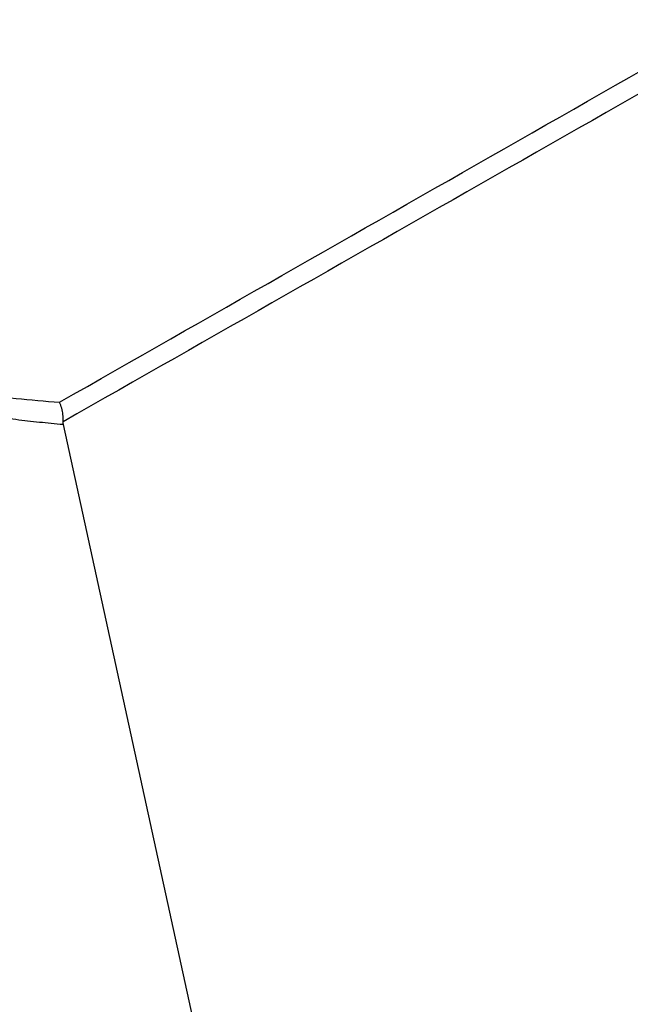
# Model space of a CAD drawing. Header units: millimetres. Extents: x -0.66 to 0.91, y -0.4 to 0.64.
# Tile 226 of 241: x 0.7538 to 0.7705, y 0.1845 to 0.2114. Entities that reach past the tile are written whole.
import ezdxf

# ---------------------------------------------------------------- set-up
doc = ezdxf.new("R2010")
doc.units = ezdxf.units.MM
doc.layers.add('FORMAT', color=7, linetype='Continuous')

msp = doc.modelspace()

# ---------------------------------------------------------------- linework, layer by layer
at = {"layer": 'FORMAT', "color": 7, "linetype": 'Continuous', "lineweight": 25}
msp.add_line((0.755032, 0.200302), (0.760276, 0.176268), dxfattribs=at)
for points, knots in [([(0.754936, 0.200913), (0.763026, 0.205528), (0.779206, 0.214759), (0.799915, 0.22659), (0.817947, 0.2369), (0.833193, 0.245623), (0.843907, 0.251761), (0.84921, 0.254798)], [0, 0, 0, 0, 0.257408, 0.514816, 0.658989, 0.831238, 1, 1, 1, 1]), ([(0.849431, 0.254254), (0.844133, 0.251224), (0.833419, 0.245098), (0.818172, 0.236389), (0.800113, 0.22608), (0.77936, 0.214242), (0.763139, 0.205), (0.755029, 0.200379)], [0, 0, 0, 0, 0.168365, 0.340474, 0.484531, 0.742266, 1, 1, 1, 1]), ([(0.750553, 0.201529), (0.750885, 0.20146), (0.751551, 0.201321), (0.752617, 0.201152), (0.753744, 0.201009), (0.754538, 0.200945), (0.754936, 0.200913)], [0, 0, 0, 0, 0.234427, 0.469303, 0.734403, 1, 1, 1, 1]), ([(0.755032, 0.200302), (0.754816, 0.200322), (0.754384, 0.200362), (0.753527, 0.20046), (0.752538, 0.200603), (0.751427, 0.200805), (0.75075, 0.200962), (0.750411, 0.201041)], [0, 0, 0, 0, 0.136329, 0.272728, 0.546027, 0.772795, 1, 1, 1, 1]), ([(0.755029, 0.200379), (0.755031, 0.200431), (0.755036, 0.200534), (0.755009, 0.200708), (0.754971, 0.200832), (0.754943, 0.200897), (0.754937, 0.200911), (0.754936, 0.200913)], [0, 0, 0, 0, 0.299456, 0.59851, 0.909567, 0.989531, 1, 1, 1, 1]), ([(0.755029, 0.200379), (0.755028, 0.200373), (0.755027, 0.200359), (0.755027, 0.200339), (0.755029, 0.20032), (0.755031, 0.200308), (0.755032, 0.200302)], [0, 0, 0, 0, 0.24544, 0.492781, 0.745573, 1, 1, 1, 1]), ([(0.755432, 0.175794), (0.755409, 0.175892), (0.755295, 0.176383), (0.754814, 0.178446), (0.753847, 0.18267), (0.753003, 0.186527), (0.752507, 0.188797)], [0, 0, 0, 0, 0.022791, 0.113957, 0.478621, 1, 1, 1, 1])]:
    msp.add_open_spline(points, degree=3, knots=knots, dxfattribs=at)

doc.saveas('drawing.dxf')
